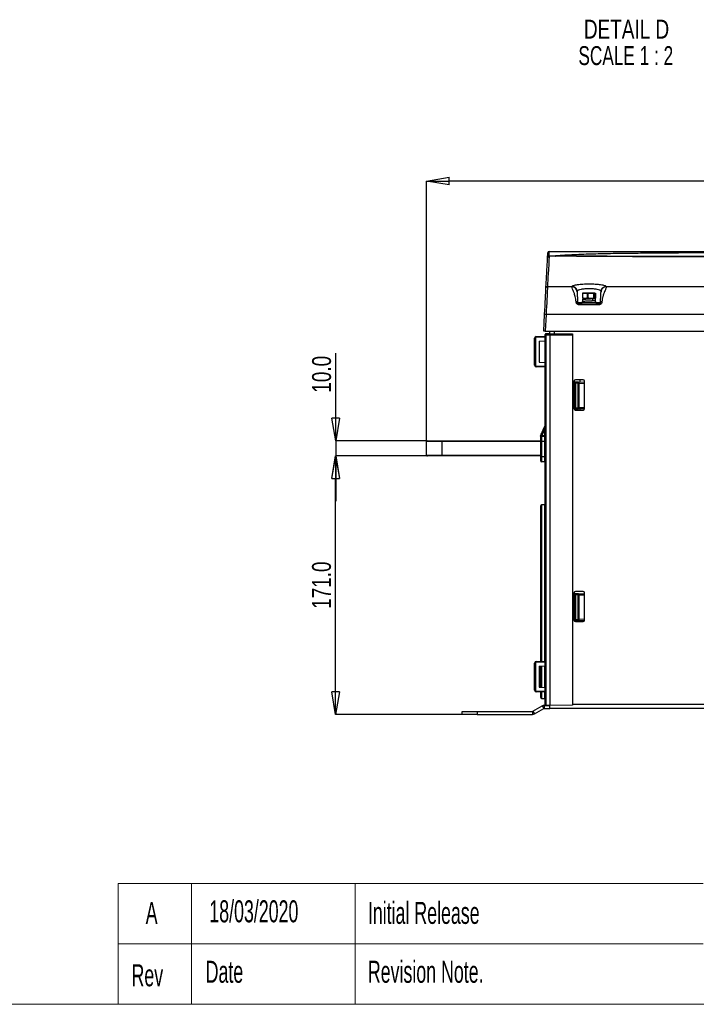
# Paper-space layout 'Sheet1' of a CAD drawing. Header units: millimetres. Extents: x -7 to 413, y -20 to 277.
# Tile 53 of 108: x 147 to 237, y -13 to 117. Entities that reach past the tile are written whole.
import ezdxf

# ---------------------------------------------------------------- set-up
doc = ezdxf.new("R2010")
doc.units = ezdxf.units.MM
doc.header["$PDSIZE"] = -1
doc.styles.add('SLDTEXTSTYLE0', font='TXT', dxfattribs={"width": 0.605})
doc.styles.add('SLDTEXTSTYLE1', font='TXT', dxfattribs={"width": 0.75})
doc.styles.add('SLDTEXTSTYLE2', font='TXT', dxfattribs={"width": 0.681818})
doc.dimstyles.new('SLDDIMSTYLE1', dxfattribs={"dimtxt": 2.5, "dimasz": 3, "dimexe": 0, "dimexo": 0.0625, "dimtad": 1, "dimdec": 1, "dimlfac": 5, "dimrnd": 1e-09, "dimzin": 4, "dimdsep": 46, "dimtxsty": 'SLDTEXTSTYLE1', "dimblk1": 'CLOSED', "dimblk2": 'CLOSED', "dimsah": 1, "dimcen": 0.09, "dimadec": 0, "dimazin": 1, "dimtfac": 1, "dimtofl": 0, "dimtmove": 0, "dimatfit": 3, "dimldrblk": 'CLOSED', "dimfxl": 0, "dimfrac": 2, "dimtolj": 1, "dimtzin": 12, "dimarcsym": 0})
doc.dimstyles.new('SLDDIMSTYLE2', dxfattribs={"dimtxt": 2.5, "dimasz": 3, "dimexe": 0, "dimexo": 0.0625, "dimtad": 1, "dimdec": 1, "dimlfac": 5, "dimrnd": 1e-09, "dimzin": 4, "dimdsep": 46, "dimtxsty": 'SLDTEXTSTYLE1', "dimblk1": 'CLOSED', "dimblk2": 'CLOSED', "dimsah": 1, "dimcen": 0.09, "dimadec": 0, "dimazin": 1, "dimtfac": 1, "dimtmove": 0, "dimatfit": 0, "dimldrblk": 'CLOSED', "dimfxl": 0, "dimfrac": 2, "dimtolj": 1, "dimtzin": 12, "dimarcsym": 0})

# ---------------------------------------------------------------- blocks, each defined once
blk = doc.blocks.new('_Closed')
at = {"color": 0, "linetype": 'ByBlock', "lineweight": -2}
for p, q in [((-1, 0.166667), (0, 0)), ((-1, 0.166667), (-1, -0.166667)), ((0, 0), (-1, -0.166667)), ((0, 0), (-1, 0))]:
    blk.add_line(p, q, dxfattribs=at)
blk = doc.blocks.new('_D_16')
at = {"color": 0, "linetype": 'Continuous', "lineweight": -2}
for p, q in [((201.27, 61.29), (201.27, 95.71)), ((321.87, 95.71), (204.27, 95.71)), ((324.87, 61.29), (324.87, 95.71))]:
    blk.add_line(p, q, dxfattribs=at)
at = {"layer": 'Defpoints', "color": 0}
for p in [(201.27, 95.71), (201.27, 61.23), (324.87, 61.23)]:
    blk.add_point(p, dxfattribs=at)
at = {"color": 0, "lineweight": -2, "xscale": 3, "yscale": 3, "zscale": 3, "rotation": 180}
blk.add_blockref('_Closed', (201.27, 95.71), dxfattribs=at)
at = {"color": 0, "lineweight": -2, "xscale": 3, "yscale": 3, "zscale": 3}
blk.add_blockref('_Closed', (324.87, 95.71), dxfattribs=at)
at = {"color": 0, "lineweight": 18, "insert": (263.07, 98.84), "char_height": 2.5, "attachment_point": 2, "style": 'SLDTEXTSTYLE1'}
blk.add_mtext('\\A1;618.0', dxfattribs=at)
blk = doc.blocks.new('_D_17')
at = {"color": 0, "linetype": 'Continuous', "lineweight": -2}
for p, q in [((201.31, 59.33), (189.22, 59.33)), ((189.22, 28.13), (189.22, 56.33)), ((205.91, 25.13), (189.22, 25.13))]:
    blk.add_line(p, q, dxfattribs=at)
at = {"layer": 'Defpoints', "color": 0}
for p in [(189.22, 59.33), (201.37, 59.33), (205.97, 25.13)]:
    blk.add_point(p, dxfattribs=at)
at = {"color": 0, "lineweight": -2, "xscale": 3, "yscale": 3, "zscale": 3}
for p, rotation in [((189.22, 59.33), 90.00000000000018), ((189.22, 25.13), 270.0000000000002)]:
    blk.add_blockref('_Closed', p, dxfattribs=dict(at, rotation=rotation))
at = {"color": 0, "lineweight": 18, "insert": (186.1, 42.23), "char_height": 2.5, "attachment_point": 2, "rotation": 90, "style": 'SLDTEXTSTYLE1'}
blk.add_mtext('\\A1;171.0', dxfattribs=at)
blk = doc.blocks.new('_D_18')
at = {"color": 0, "linetype": 'Continuous', "lineweight": -2}
for p, q in [((189.24, 61.33), (189.24, 72.95)), ((189.24, 64.33), (189.24, 67.33)), ((201.31, 61.33), (189.24, 61.33)), ((189.24, 61.33), (189.24, 59.33)), ((201.31, 59.33), (189.24, 59.33)), ((189.24, 56.33), (189.24, 53.33))]:
    blk.add_line(p, q, dxfattribs=at)
at = {"layer": 'Defpoints', "color": 0}
for p in [(201.37, 61.33), (189.24, 59.33), (201.37, 59.33)]:
    blk.add_point(p, dxfattribs=at)
at = {"color": 0, "lineweight": -2, "xscale": 3, "yscale": 3, "zscale": 3}
for p, rotation in [((189.24, 61.33), 270), ((189.24, 59.33), 90)]:
    blk.add_blockref('_Closed', p, dxfattribs=dict(at, rotation=rotation))
at = {"color": 0, "lineweight": 18, "insert": (186.11, 70.14), "char_height": 2.5, "attachment_point": 2, "rotation": 90, "style": 'SLDTEXTSTYLE1'}
blk.add_mtext('\\A1;10.0', dxfattribs=at)
blk = doc.blocks.new('SW_NOTE_0_5')
at = {"color": 0, "linetype": 'Continuous', "lineweight": 18, "char_height": 2.5, "attachment_point": 2}
for s, insert, style in [('DETAIL D', (6.8, 3.22), 'SLDTEXTSTYLE1'), ('SCALE 1 : 2', (6.7, -0.28), 'SLDTEXTSTYLE2')]:
    blk.add_mtext(s, dxfattribs=dict(at, insert=insert, style=style))

psp = doc.layouts.new('Sheet1')

# ---------------------------------------------------------------- linework, layer by layer
at = {"color": 7, "linetype": 'Continuous', "lineweight": 25}
for p, q in [((217.409, 85.806), (218.33, 85.805)), ((218.296, 85.776), (217.478, 85.778)), ((221.428, 85.778), (222.738, 85.778)), ((217.268, 81.775), (220.497, 81.775)), ((220.485, 81.707), (220.498, 81.775)), ((221.192, 81.121), (221.184, 81.065)), ((221.956, 80.826), (221.908, 80.826)), ((221.908, 80.826), (221.908, 80.231)), ((221.986, 80.878), (221.924, 80.864)), ((222.014, 80.864), (221.924, 80.864)), ((221.956, 80.231), (221.956, 80.826)), ((222.232, 80.878), (221.969, 80.878)), ((222.014, 80.864), (222.232, 80.878)), ((222.232, 80.878), (222.45, 80.864)), ((223.014, 80.878), (222.232, 80.878)), ((222.734, 80.864), (222.45, 80.864)), ((222.507, 80.826), (222.507, 80.231)), ((222.661, 80.826), (222.507, 80.826)), ((222.661, 80.231), (222.661, 80.826)), ((222.734, 80.864), (223.014, 80.878)), ((223.014, 80.878), (223.294, 80.864)), ((223.55, 80.878), (223.014, 80.878)), ((223.489, 80.864), (223.294, 80.864)), ((223.367, 80.826), (223.367, 80.231)), ((223.473, 80.826), (223.367, 80.826)), ((223.473, 80.231), (223.473, 80.826)), ((223.489, 80.864), (223.55, 80.878)), ((223.55, 80.878), (223.612, 80.864)), ((223.628, 80.826), (223.628, 80.231)), ((224.352, 81.065), (224.345, 81.121)), ((225.039, 81.775), (225.051, 81.707)), ((225.039, 81.775), (260.897, 81.775)), ((221.788, 79.658), (221.788, 79.458)), ((223.069, 79.658), (221.788, 79.658)), ((221.898, 80.052), (221.898, 79.792)), ((221.956, 80.231), (221.908, 80.231)), ((222.014, 80.192), (221.924, 80.192)), ((221.924, 80.192), (221.986, 80.178)), ((222.232, 80.178), (221.969, 80.178)), ((222.232, 80.178), (222.014, 80.192)), ((222.45, 80.192), (222.232, 80.178)), ((223.014, 80.178), (222.232, 80.178)), ((222.268, 80.178), (222.268, 80.047)), ((222.268, 79.75), (222.268, 79.658)), ((222.734, 80.192), (222.45, 80.192)), ((222.661, 80.231), (222.507, 80.231)), ((223.014, 80.178), (222.734, 80.192)), ((223.294, 80.192), (223.014, 80.178)), ((223.55, 80.178), (223.014, 80.178)), ((223.748, 79.658), (223.069, 79.658)), ((223.268, 79.955), (223.268, 80.178)), ((223.273, 79.955), (223.273, 80.178)), ((223.489, 80.192), (223.294, 80.192)), ((223.473, 80.231), (223.367, 80.231)), ((223.55, 80.178), (223.489, 80.192)), ((223.612, 80.192), (223.55, 80.178)), ((223.596, 80.178), (223.596, 79.918)), ((223.635, 79.656), (223.635, 79.916)), ((223.748, 79.458), (223.748, 79.658)), ((221.458, 79.458), (224.078, 79.458)), ((224.078, 79.333), (221.458, 79.333)), ((216.768, 75.858), (216.882, 78.039)), ((217.082, 78.039), (216.968, 75.858)), ((309.254, 78.039), (217.082, 78.039)), ((216.968, 75.858), (216.768, 75.858)), ((216.968, 75.858), (309.368, 75.858)), ((217.568, 75.528), (217.568, 75.858)), ((218.168, 75.858), (218.168, 75.523)), ((215.663, 74.93), (215.568, 74.93)), ((215.568, 71.326), (215.568, 74.93)), ((215.663, 74.93), (215.663, 71.326)), ((216.968, 75.04), (215.762, 75.03)), ((215.766, 75.13), (216.968, 75.14)), ((216.168, 74.528), (216.968, 74.57)), ((216.168, 74.528), (216.168, 71.728)), ((216.968, 75.324), (216.968, 75.424)), ((216.968, 75.324), (217.067, 75.324)), ((216.968, 26.36), (216.968, 75.324)), ((217.067, 75.524), (217.568, 75.528)), ((217.568, 75.328), (217.067, 75.324)), ((217.067, 75.324), (217.067, 26.354)), ((217.568, 75.528), (217.568, 75.528)), ((217.568, 75.528), (220.568, 75.502)), ((220.568, 75.302), (217.568, 75.328)), ((217.568, 75.328), (217.568, 75.328)), ((217.568, 75.328), (217.568, 26.328)), ((220.568, 75.502), (220.568, 75.302)), ((220.568, 75.302), (220.568, 26.354)), ((216.168, 71.728), (216.968, 71.686)), ((215.663, 71.326), (215.568, 71.326)), ((215.762, 71.226), (216.968, 71.216)), ((216.968, 71.116), (215.766, 71.126)), ((220.768, 69.208), (220.768, 65.608)), ((220.768, 69.16), (220.929, 69.152)), ((220.929, 65.504), (220.929, 69.152)), ((221.968, 69.408), (220.968, 69.408)), ((220.968, 69.15), (221.324, 69.131)), ((220.968, 68.95), (220.968, 69.15)), ((221.324, 69.131), (222.112, 69.09)), ((221.568, 69.408), (221.568, 69.119)), ((222.168, 69.087), (222.112, 69.09)), ((222.168, 65.608), (222.168, 69.208)), ((221.316, 68.932), (220.968, 68.95)), ((220.968, 68.95), (220.968, 65.707)), ((221.316, 65.725), (221.316, 68.932)), ((221.316, 68.932), (221.414, 68.932)), ((221.414, 68.932), (221.414, 65.725)), ((220.802, 65.498), (220.929, 65.504)), ((220.968, 65.707), (221.316, 65.725)), ((220.968, 65.506), (220.968, 65.707)), ((221.324, 65.525), (220.968, 65.506)), ((220.968, 65.408), (221.968, 65.408)), ((221.316, 65.725), (221.414, 65.725)), ((222.112, 65.566), (221.324, 65.525)), ((221.568, 65.538), (221.568, 65.408)), ((222.112, 65.566), (222.164, 65.569)), ((216.332, 61.96), (216.968, 63.344)), ((216.434, 62.086), (216.965, 63.24)), ((216.929, 62.924), (216.524, 62.044)), ((216.598, 62.635), (216.642, 62.635)), ((216.681, 62.814), (216.725, 62.814)), ((216.785, 63.041), (216.829, 63.042)), ((216.785, 63.041), (216.829, 63.042)), ((216.929, 62.048), (216.929, 62.924)), ((216.968, 62.924), (216.929, 62.924)), ((201.368, 61.328), (203.268, 61.328)), ((203.268, 61.228), (203.268, 61.328)), ((203.268, 61.328), (216.368, 61.328)), ((216.332, 61.96), (216.368, 61.943)), ((216.368, 61.844), (216.368, 61.943)), ((216.368, 61.244), (216.368, 61.844)), ((216.368, 59.253), (216.368, 61.244)), ((216.467, 61.244), (216.368, 61.244)), ((216.369, 62.137), (216.413, 62.136)), ((216.369, 62.137), (216.413, 62.136)), ((216.467, 61.944), (216.929, 61.948)), ((216.929, 61.248), (216.467, 61.244)), ((216.467, 61.244), (216.467, 59.253)), ((216.497, 62.414), (216.541, 62.414)), ((216.524, 62.044), (216.929, 62.048)), ((216.968, 62.048), (216.929, 62.048)), ((216.968, 61.248), (216.929, 61.248)), ((216.929, 59.249), (216.929, 61.248)), ((203.268, 61.228), (201.268, 61.228)), ((201.268, 59.428), (201.268, 61.228)), ((203.268, 61.228), (203.268, 59.428)), ((201.268, 59.428), (203.268, 59.428)), ((203.268, 59.328), (201.368, 59.328)), ((203.268, 59.328), (203.268, 59.428)), ((216.368, 59.328), (203.268, 59.328)), ((216.467, 59.253), (216.368, 59.253)), ((216.368, 58.653), (216.368, 59.253)), ((216.467, 59.253), (216.929, 59.249)), ((216.968, 59.249), (216.929, 59.249)), ((216.929, 58.549), (216.467, 58.553)), ((216.368, 40.048), (216.368, 52.744)), ((216.929, 52.848), (216.467, 52.844)), ((220.768, 41.208), (220.768, 37.608)), ((220.768, 41.16), (220.929, 41.152)), ((220.929, 37.504), (220.929, 41.152)), ((221.968, 41.408), (220.968, 41.408)), ((220.968, 41.15), (221.324, 41.131)), ((220.968, 40.95), (220.968, 41.15)), ((221.316, 40.932), (220.968, 40.95)), ((220.968, 40.95), (220.968, 37.707)), ((221.316, 37.725), (221.316, 40.932)), ((221.316, 40.932), (221.414, 40.932)), ((221.324, 41.131), (222.112, 41.09)), ((221.414, 40.932), (221.414, 37.725)), ((222.168, 41.087), (222.112, 41.09)), ((222.168, 37.608), (222.168, 41.208)), ((216.368, 32.135), (216.368, 40.048)), ((220.802, 37.498), (220.929, 37.504)), ((220.968, 37.707), (221.316, 37.725)), ((220.968, 37.506), (220.968, 37.707)), ((221.324, 37.525), (220.968, 37.506)), ((220.968, 37.408), (221.968, 37.408)), ((221.316, 37.725), (221.414, 37.725)), ((222.112, 37.566), (221.324, 37.525)), ((222.112, 37.566), (222.164, 37.569)), ((215.663, 31.93), (215.568, 31.93)), ((215.568, 28.326), (215.568, 31.93)), ((215.663, 31.93), (215.663, 28.326)), ((216.968, 32.04), (215.762, 32.03)), ((215.766, 32.13), (216.968, 32.14)), ((216.168, 31.528), (216.968, 31.57)), ((216.168, 31.528), (216.168, 28.728)), ((216.368, 28.718), (216.368, 31.539)), ((216.168, 28.728), (216.968, 28.686)), ((215.663, 28.326), (215.568, 28.326)), ((215.762, 28.226), (216.968, 28.216)), ((216.968, 28.116), (215.766, 28.126)), ((216.368, 27.353), (216.368, 28.121)), ((215.346, 25.55), (216.565, 26.253)), ((216.467, 27.253), (216.929, 27.249)), ((216.565, 26.253), (216.765, 25.907)), ((216.845, 26.328), (216.845, 25.928)), ((216.845, 26.328), (217.568, 26.328)), ((217.568, 26.328), (217.067, 26.354)), ((220.568, 26.354), (217.568, 26.328)), ((217.568, 25.928), (217.568, 26.328)), ((205.968, 25.128), (205.968, 25.528)), ((205.968, 25.528), (207.968, 25.528)), ((207.968, 25.128), (205.968, 25.128)), ((207.968, 25.528), (207.968, 25.128)), ((207.968, 25.528), (215.266, 25.528)), ((207.968, 25.128), (215.266, 25.128)), ((215.266, 25.528), (215.266, 25.128)), ((215.346, 25.55), (215.546, 25.203)), ((215.546, 25.203), (216.765, 25.907)), ((216.845, 25.928), (217.568, 25.928)), ((308.768, 25.928), (217.568, 25.928))]:
    psp.add_line(p, q, dxfattribs=at)
at = {"color": 8, "linetype": 'Continuous', "lineweight": 25}
for p, q in [((218.33, 85.805), (220.083, 85.795)), ((221.258, 79.648), (221.788, 79.648)), ((223.748, 79.648), (224.278, 79.648)), ((222.168, 68.892), (221.414, 68.932)), ((221.414, 65.725), (222.168, 65.764)), ((216.368, 61.228), (203.268, 61.228)), ((203.268, 59.428), (216.368, 59.428)), ((216.467, 52.844), (216.467, 32.136)), ((216.929, 32.14), (216.929, 52.848)), ((222.168, 40.892), (221.414, 40.932)), ((221.414, 37.725), (222.168, 37.764)), ((216.467, 31.544), (216.467, 28.713)), ((216.929, 28.688), (216.929, 31.568)), ((216.467, 28.12), (216.467, 27.253)), ((216.929, 27.249), (216.929, 28.116)), ((220.568, 26.488), (305.768, 26.488))]:
    psp.add_line(p, q, dxfattribs=at)
at = {"color": 7, "linetype": 'Continuous', "lineweight": 18}
for p, q in [((160.437, 2.778), (160.437, -13.222)), ((160.437, 2.778), (237.879, 2.778)), ((170.158, 2.778), (170.158, -13.222)), ((191.805, 2.778), (191.805, -13.222)), ((160.437, -5.222), (237.879, -5.222)), ((-0.121, -13.222), (405.879, -13.222))]:
    psp.add_line(p, q, dxfattribs=at)
at = {"color": 7, "linetype": 'Continuous', "lineweight": 25, "flags": 128}
for points in [[(217.068, 81.588), (217.132, 82.794), (217.184, 83.786), (217.224, 84.561), (217.254, 85.121), (217.272, 85.463), (217.278, 85.588)], [(217.478, 85.778), (217.471, 85.652), (217.453, 85.31), (217.424, 84.75), (217.383, 83.974), (217.331, 82.982), (217.268, 81.775)], [(216.882, 78.039), (216.912, 78.605), (216.941, 79.154), (216.968, 79.673), (216.993, 80.151), (217.015, 80.577), (217.035, 80.941), (217.05, 81.235), (217.061, 81.452), (217.068, 81.588)], [(217.268, 81.775), (217.262, 81.65), (217.252, 81.455), (217.239, 81.194), (217.223, 80.872), (217.204, 80.494), (217.183, 80.067), (217.16, 79.599), (217.135, 79.099), (217.109, 78.576), (217.082, 78.039)], [(220.929, 69.152), (220.936, 69.152), (220.944, 69.151), (220.951, 69.151), (220.957, 69.151), (220.962, 69.15), (220.965, 69.15), (220.967, 69.15), (220.968, 69.15)], [(221.324, 69.131), (221.343, 69.127), (221.361, 69.115), (221.377, 69.096), (221.391, 69.071), (221.402, 69.041), (221.409, 69.007), (221.413, 68.97), (221.414, 68.932)], [(220.968, 65.506), (220.967, 65.506), (220.965, 65.506), (220.962, 65.506), (220.957, 65.506), (220.951, 65.505), (220.944, 65.505), (220.936, 65.505), (220.929, 65.504)], [(221.414, 65.725), (221.413, 65.686), (221.409, 65.65), (221.402, 65.615), (221.391, 65.585), (221.377, 65.56), (221.361, 65.542), (221.343, 65.53), (221.324, 65.525)], [(216.371, 61.95), (216.385, 61.98), (216.4, 62.013), (216.417, 62.049), (216.434, 62.086)], [(220.929, 41.152), (220.936, 41.152), (220.944, 41.151), (220.951, 41.151), (220.957, 41.151), (220.962, 41.15), (220.965, 41.15), (220.967, 41.15), (220.968, 41.15)], [(221.324, 41.131), (221.343, 41.127), (221.361, 41.115), (221.377, 41.096), (221.391, 41.071), (221.402, 41.041), (221.409, 41.007), (221.413, 40.97), (221.414, 40.932)], [(220.968, 37.506), (220.967, 37.506), (220.965, 37.506), (220.962, 37.506), (220.957, 37.506), (220.951, 37.505), (220.944, 37.505), (220.936, 37.505), (220.929, 37.504)], [(221.414, 37.725), (221.413, 37.686), (221.409, 37.65), (221.402, 37.615), (221.391, 37.585), (221.377, 37.56), (221.361, 37.542), (221.343, 37.53), (221.324, 37.525)], [(217.067, 26.354), (217.048, 26.355), (217.029, 26.356), (217.012, 26.357), (216.997, 26.358), (216.985, 26.359), (216.976, 26.359), (216.97, 26.36), (216.968, 26.36)]]:
    psp.add_lwpolyline(points, dxfattribs=at)
at = {"color": 7, "linetype": 'Continuous', "lineweight": 25}
for centre, radius, start, end in [((217.509, 86.178), 0.2, 90, 177), ((217.478, 85.578), 0.2, 90.00072, 176.9995), ((217.438, 85.652), 0.157, 100.68896, 172.03289), ((218.289, 85.82), 0.0439, 278.6516, 340.35318), ((217.267, 81.576), 0.198, 89.54055, 176.63168), ((216.982, 77.081), 0.963, 84.0461, 95.9539), ((215.768, 74.93), 0.2, 90.5, 180), ((215.763, 74.93), 0.1, 90.5, 180), ((216.243, 75.059), 0.482, 171.5428, 183.46387), ((217.068, 75.424), 0.1, 90.5, 180), ((215.768, 71.326), 0.2, 180, 269.5), ((215.763, 71.326), 0.1, 180, 269.5), ((216.243, 71.197), 0.482, 176.53597, 188.45729), ((220.968, 69.208), 0.2, 90, 180), ((215.582, 69.282), 5.745, 356.50214, 358.49619), ((221.968, 69.208), 0.2, 0, 90), ((220.968, 65.608), 0.2, 180, 270), ((215.582, 65.374), 5.745, 1.50381, 3.49786), ((221.968, 65.608), 0.2, 270, 0), ((201.368, 61.228), 0.1, 90, 180), ((216.468, 61.844), 0.1, 90.5, 180), ((219.32, 68.187), 6.749, 244.68131, 245.52354), ((216.928, 61.988), 0.04, 270.5, 0), ((201.368, 59.428), 0.1, 180, 270), ((216.468, 58.653), 0.1, 180, 269.5), ((216.928, 58.509), 0.04, 0, 89.5), ((216.468, 52.744), 0.1, 90.5, 180), ((216.928, 52.888), 0.04, 270.5, 0), ((220.968, 41.208), 0.2, 90, 180), ((215.582, 41.282), 5.745, 356.50216, 358.49618), ((221.968, 41.208), 0.2, 0, 90), ((220.968, 37.608), 0.2, 180, 270), ((215.582, 37.374), 5.745, 1.50382, 3.49784), ((221.968, 37.608), 0.2, 270, 0), ((215.768, 31.93), 0.2, 90.5, 180), ((215.763, 31.93), 0.1, 90.5, 180), ((216.243, 32.059), 0.482, 171.54248, 183.46418), ((215.768, 28.326), 0.2, 180, 269.5), ((215.763, 28.326), 0.1, 180, 269.5), ((216.243, 28.197), 0.482, 176.53601, 188.45732), ((216.468, 27.353), 0.1, 180, 269.5), ((216.845, 25.768), 0.56, 90, 120), ((216.928, 27.209), 0.04, 0, 89.5), ((215.266, 25.688), 0.16, 270, 300), ((215.266, 25.688), 0.56, 270, 300), ((216.845, 25.768), 0.16, 90, 120)]:
    psp.add_arc(centre, radius, start, end, dxfattribs=at)
at = {"color": 8, "linetype": 'Continuous', "lineweight": 25}
for centre, start, end in [((222.099, 69.013), 28.39893, 80.49071), ((222.099, 65.643), 279.5132, 331.58357), ((222.099, 41.013), 28.40054, 80.49113), ((222.099, 37.643), 279.51308, 331.58268)]:
    psp.add_arc(centre, 0.0781, start, end, dxfattribs=at)
at = {"color": 7, "linetype": 'Continuous', "lineweight": 25}
for centre, major_axis, ratio, start_param, end_param in [((217.068, 75.324), (-0.001, 0.2), 0.0043632, 0.000019, 1.5707392), ((216.928, 62.922), (0.036, 0.318), 0.0001419, 4.7207501, 6.2836174), ((216.525, 62.044), (0.093, 0.101), 0.00463, 1.5752275, 2.2359828), ((216.468, 62.044), (0.001, 0.1), 0.0087235, 2.2317801, 3.1417449), ((216.468, 61.244), (-0.001, 0.7), 0.0012465, 0.0000093, 1.5707295), ((216.928, 62.048), (0, 0.1), 0.0034904, 3.1416109, 4.7123311), ((216.928, 61.248), (0, 0.7), 0.0004986, 4.7124697, 6.2831899), ((216.468, 59.253), (0.001, 0.7), 0.0012465, 1.5708632, 3.1415833), ((216.928, 59.249), (0, 0.7), 0.0004986, 3.1415881, 4.7123082)]:
    psp.add_ellipse(centre, major_axis=major_axis, ratio=ratio, start_param=start_param, end_param=end_param, dxfattribs=at)
for points, knots in [([(217.283, 85.674), (217.287, 85.755), (217.296, 85.92), (217.307, 86.132), (217.308, 86.167), (217.31, 86.189)], [0, 0, 0, 0, 0.2545457, 0.5195606, 1, 1, 1, 1]), ([(217.509, 86.378), (217.503, 86.372), (217.489, 86.36), (217.466, 86.257), (217.439, 86.087), (217.419, 85.904), (217.409, 85.806)], [0, 0, 0, 0, 0.2365549, 0.4792904, 0.7218216, 1, 1, 1, 1]), ([(217.509, 86.378), (217.951, 86.378), (219.146, 86.378), (221.192, 86.378), (223.656, 86.378), (226.197, 86.378), (228.789, 86.378), (231.404, 86.378), (234.028, 86.378), (236.655, 86.378), (239.651, 86.378), (243.012, 86.378), (246.726, 86.378), (250.613, 86.378), (254.667, 86.378), (259.677, 86.378), (265.457, 86.378), (270.928, 86.378), (275.314, 86.378), (278.603, 86.378), (281.903, 86.378), (285.217, 86.378), (288.545, 86.378), (291.876, 86.378), (295.189, 86.378), (298.47, 86.378), (300.607, 86.378), (301.675, 86.378)], [0, 0, 0, 0, 0.01818441, 0.04928113, 0.0804962, 0.1117804, 0.14304954, 0.17419176, 0.20484886, 0.23553207, 0.26619894, 0.30953147, 0.35290104, 0.39625824, 0.44618008, 0.49610673, 0.57389402, 0.65167396, 0.69024175, 0.72883006, 0.76740015, 0.80594313, 0.84469739, 0.88357397, 0.92246494, 0.96128954, 1, 1, 1, 1]), ([(301.359, 86.059), (300.726, 86.076), (299.46, 86.109), (297.173, 86.15), (294.495, 86.186), (291.421, 86.213), (288.327, 86.231), (285.164, 86.243), (281.942, 86.253), (278.663, 86.26), (275.396, 86.264), (271.026, 86.267), (265.567, 86.267), (259.789, 86.262), (254.774, 86.255), (250.7, 86.246), (246.787, 86.237), (243.04, 86.225), (239.641, 86.212), (236.602, 86.198), (233.929, 86.182), (231.256, 86.159), (228.592, 86.136), (225.945, 86.104), (223.342, 86.047), (220.79, 85.959), (219.149, 85.856), (218.33, 85.805)], [0, 0, 0, 0, 0.02372837, 0.04745679, 0.08409968, 0.12082212, 0.15757192, 0.19425221, 0.2331839, 0.27214631, 0.31112922, 0.35008894, 0.4291391, 0.50819862, 0.55918728, 0.6101713, 0.65470219, 0.69924517, 0.74375256, 0.77548381, 0.80723092, 0.83895429, 0.8711102, 0.90336222, 0.93563495, 0.96786368, 1, 1, 1, 1]), ([(217.278, 85.588), (217.278, 85.591), (217.279, 85.598), (217.281, 85.637), (217.282, 85.668), (217.283, 85.674)], [0, 0, 0, 0, 0.4355108, 0.8864632, 1, 1, 1, 1]), ([(217.409, 85.806), (217.411, 85.804), (217.422, 85.793), (217.445, 85.781), (217.467, 85.779), (217.478, 85.778)], [0, 0, 0, 0, 0.1009501, 0.5408917, 1, 1, 1, 1]), ([(307.191, 85.739), (306.664, 85.743), (305.61, 85.75), (303.99, 85.758), (302.344, 85.764), (300.49, 85.769), (298.428, 85.772), (296.155, 85.775), (293.46, 85.776), (290.338, 85.777), (286.588, 85.777), (282.63, 85.776), (278.467, 85.775), (274.314, 85.771), (268.813, 85.764), (263.348, 85.752), (257.886, 85.736), (254.298, 85.725), (251.22, 85.716), (248.654, 85.71), (246.079, 85.705), (243.342, 85.701), (240.446, 85.7), (237.398, 85.702), (234.326, 85.708), (231.242, 85.719), (228.165, 85.732), (225.554, 85.745), (223.396, 85.756), (221.662, 85.765), (219.956, 85.772), (218.849, 85.775), (218.296, 85.776)], [0, 0, 0, 0, 0.01901213, 0.03802405, 0.05716644, 0.07630901, 0.10172368, 0.12715651, 0.15257482, 0.19149363, 0.23041938, 0.27633653, 0.32226355, 0.3685184, 0.4147782, 0.50645205, 0.55229085, 0.59812666, 0.62653541, 0.65494315, 0.68342898, 0.71191326, 0.74545762, 0.77901991, 0.81255022, 0.84725962, 0.88200984, 0.91670885, 0.93744629, 0.95818367, 0.97909209, 1, 1, 1, 1]), ([(220.083, 85.795), (220.237, 85.794), (221.13, 85.788), (222.828, 85.778), (225.346, 85.762), (228.119, 85.746), (231.137, 85.732), (234.203, 85.72), (237.296, 85.713), (240.397, 85.708), (243.611, 85.709), (246.932, 85.713), (250.358, 85.721), (254.467, 85.732), (259.249, 85.746), (264.704, 85.76), (269.716, 85.771), (274.297, 85.777), (278.447, 85.781), (282.616, 85.783), (286.338, 85.784), (289.602, 85.785), (292.404, 85.785), (295.195, 85.785), (297.961, 85.785), (300.535, 85.783), (302.908, 85.78), (304.606, 85.778), (305.547, 85.775), (305.777, 85.774)], [0, 0, 0, 0, 0.0060515, 0.0349237, 0.0637687, 0.0990948, 0.1345452, 0.170105, 0.2057167, 0.2412871, 0.2766936, 0.3161435, 0.3556145, 0.3950789, 0.4586784, 0.5222909, 0.5859027, 0.6338972, 0.6819261, 0.7299131, 0.7778505, 0.8099239, 0.8420748, 0.8742307, 0.906341, 0.9383804, 0.9648857, 0.9914102, 1, 1, 1, 1]), ([(220.498, 81.775), (220.52, 81.798), (220.565, 81.844), (220.727, 81.908), (220.951, 81.966), (221.237, 82.016), (221.573, 82.056), (221.948, 82.086), (222.35, 82.104), (222.767, 82.11), (223.183, 82.104), (223.586, 82.086), (223.962, 82.056), (224.298, 82.016), (224.584, 81.966), (224.808, 81.909), (224.971, 81.844), (225.016, 81.798), (225.039, 81.775)], [0, 0, 0, 0, 0.0636083, 0.1267273, 0.1893503, 0.2518985, 0.3138934, 0.3761014, 0.4378185, 0.4998514, 0.5616244, 0.6235945, 0.6857129, 0.7477799, 0.810384, 0.8729158, 0.9362546, 1, 1, 1, 1]), ([(221.059, 79.732), (221.03, 79.968), (220.987, 80.323), (220.879, 80.654), (220.812, 80.84), (220.711, 81.103), (220.548, 81.452), (220.506, 81.622), (220.485, 81.707)], [0, 0, 0, 0, 0.2474576, 0.3729464, 0.4177556, 0.4991746, 0.7510091, 1, 1, 1, 1]), ([(221.184, 81.065), (221.171, 81.147), (221.143, 81.318), (220.979, 81.534), (220.748, 81.681), (220.57, 81.699), (220.485, 81.707)], [0, 0, 0, 0, 0.240752, 0.5000011, 0.7592472, 1, 1, 1, 1]), ([(221.192, 81.121), (221.177, 81.204), (221.146, 81.375), (220.983, 81.593), (220.756, 81.743), (220.581, 81.764), (220.498, 81.775)], [0, 0, 0, 0, 0.2409996, 0.4999997, 0.7590001, 1, 1, 1, 1]), ([(221.184, 81.065), (221.186, 81.028), (221.19, 80.954), (221.196, 80.83), (221.205, 80.672), (221.215, 80.477), (221.227, 80.251), (221.241, 79.982), (221.252, 79.759), (221.258, 79.648)], [0, 0, 0, 0, 0.1584419, 0.3165925, 0.4798499, 0.6127869, 0.7378068, 0.8688032, 1, 1, 1, 1]), ([(224.345, 81.121), (224.304, 81.167), (224.222, 81.257), (223.85, 81.366), (223.35, 81.437), (222.767, 81.461), (222.185, 81.437), (221.685, 81.366), (221.314, 81.257), (221.233, 81.167), (221.192, 81.121)], [0, 0, 0, 0, 0.1275937, 0.2529249, 0.3768957, 0.5001462, 0.6234042, 0.7473935, 0.8727613, 1, 1, 1, 1]), ([(221.924, 80.864), (221.921, 80.862), (221.917, 80.86), (221.912, 80.85), (221.91, 80.843), (221.908, 80.834), (221.908, 80.829), (221.908, 80.826), (221.908, 80.826)], [0, 0, 0, 0, 0.47032126, 0.63151174, 0.83425484, 0.91203608, 0.99051906, 1, 1, 1, 1]), ([(221.956, 80.826), (221.956, 80.827), (221.957, 80.831), (221.959, 80.837), (221.965, 80.846), (221.983, 80.859), (222.001, 80.863), (222.014, 80.864), (222.014, 80.864)], [0, 0, 0, 0, 0.0532101, 0.117705, 0.2272136, 0.4303013, 0.9973558, 1, 1, 1, 1]), ([(222.45, 80.864), (222.461, 80.862), (222.475, 80.86), (222.493, 80.85), (222.502, 80.843), (222.506, 80.834), (222.507, 80.829), (222.507, 80.826), (222.507, 80.826)], [0, 0, 0, 0, 0.4703214, 0.6315081, 0.8342474, 0.9120218, 0.9905199, 1, 1, 1, 1]), ([(222.661, 80.826), (222.661, 80.827), (222.661, 80.831), (222.665, 80.839), (222.675, 80.848), (222.698, 80.859), (222.72, 80.862), (222.734, 80.864)], [0, 0, 0, 0, 0.05789529, 0.13627344, 0.25817619, 0.49507222, 1, 1, 1, 1]), ([(223.294, 80.864), (223.295, 80.864), (223.31, 80.863), (223.329, 80.859), (223.349, 80.85), (223.359, 80.843), (223.365, 80.835), (223.367, 80.829), (223.367, 80.826), (223.367, 80.826)], [0, 0, 0, 0, 0.0520327, 0.4887548, 0.6512878, 0.8148034, 0.895884, 0.9777833, 1, 1, 1, 1]), ([(223.473, 80.826), (223.473, 80.827), (223.473, 80.83), (223.473, 80.835), (223.474, 80.843), (223.478, 80.854), (223.483, 80.861), (223.487, 80.863), (223.489, 80.864)], [0, 0, 0, 0, 0.03546826, 0.09826915, 0.19571187, 0.36743714, 0.74051544, 1, 1, 1, 1]), ([(223.612, 80.864), (223.615, 80.862), (223.619, 80.86), (223.624, 80.85), (223.627, 80.843), (223.628, 80.834), (223.628, 80.829), (223.628, 80.826), (223.628, 80.826)], [0, 0, 0, 0, 0.4703064, 0.6314938, 0.8342465, 0.9120255, 0.9905199, 1, 1, 1, 1]), ([(224.278, 79.648), (224.284, 79.759), (224.296, 79.982), (224.31, 80.251), (224.322, 80.477), (224.332, 80.672), (224.34, 80.829), (224.347, 80.953), (224.35, 81.028), (224.352, 81.065)], [0, 0, 0, 0, 0.13119684, 0.26219326, 0.38717634, 0.52015037, 0.68337779, 0.83992048, 1, 1, 1, 1]), ([(224.345, 81.121), (224.359, 81.204), (224.39, 81.375), (224.554, 81.593), (224.781, 81.743), (224.955, 81.764), (225.039, 81.775)], [0, 0, 0, 0, 0.2410007, 0.5000013, 0.7589997, 1, 1, 1, 1]), ([(225.051, 81.707), (224.966, 81.699), (224.789, 81.681), (224.558, 81.534), (224.394, 81.318), (224.366, 81.147), (224.352, 81.065)], [0, 0, 0, 0, 0.2407531, 0.4999994, 0.7592471, 1, 1, 1, 1]), ([(225.051, 81.707), (225.031, 81.622), (224.989, 81.451), (224.825, 81.103), (224.691, 80.753), (224.556, 80.365), (224.507, 79.968), (224.478, 79.732)], [0, 0, 0, 0, 0.2490114, 0.5008666, 0.5822921, 0.7525219, 1, 1, 1, 1]), ([(221.458, 79.333), (221.431, 79.335), (221.378, 79.338), (221.302, 79.364), (221.233, 79.403), (221.154, 79.472), (221.08, 79.583), (221.066, 79.682), (221.059, 79.732)], [0, 0, 0, 0, 0.12184894, 0.24480891, 0.36603475, 0.49018256, 0.73874866, 1, 1, 1, 1]), ([(221.258, 79.648), (221.255, 79.659), (221.25, 79.677), (221.225, 79.698), (221.199, 79.712), (221.167, 79.722), (221.121, 79.732), (221.083, 79.732), (221.059, 79.732)], [0, 0, 0, 0, 0.2398017, 0.3685766, 0.5000017, 0.631417, 0.7602025, 1, 1, 1, 1]), ([(221.258, 79.648), (221.262, 79.624), (221.269, 79.579), (221.305, 79.525), (221.346, 79.491), (221.381, 79.472), (221.419, 79.46), (221.445, 79.459), (221.458, 79.458)], [0, 0, 0, 0, 0.28513477, 0.54058213, 0.66474708, 0.78122733, 0.89215426, 1, 1, 1, 1]), ([(222.268, 80.095), (222.256, 80.094), (222.143, 80.088), (221.999, 80.075), (221.884, 80.058), (221.904, 80.041), (222.05, 80.024), (222.3, 80.006), (222.62, 79.99), (222.959, 79.972), (223.275, 79.956), (223.506, 79.938), (223.627, 79.925), (223.622, 79.918), (223.621, 79.916)], [0, 0, 0, 0, 0.011887, 0.1082554, 0.2038189, 0.3002987, 0.3957527, 0.4923309, 0.5876885, 0.6843531, 0.7796266, 0.8763661, 0.9715688, 1, 1, 1, 1]), ([(221.908, 80.231), (221.908, 80.229), (221.908, 80.224), (221.909, 80.217), (221.912, 80.207), (221.917, 80.197), (221.921, 80.194), (221.924, 80.192)], [0, 0, 0, 0, 0.0663433, 0.1485332, 0.2796478, 0.5414021, 1, 1, 1, 1]), ([(221.913, 79.792), (221.912, 79.788), (221.911, 79.779), (222.053, 79.764), (222.299, 79.746), (222.62, 79.73), (222.959, 79.712), (223.275, 79.696), (223.504, 79.678), (223.624, 79.666), (223.621, 79.659), (223.621, 79.658)], [0, 0, 0, 0, 0.0827121, 0.2099983, 0.3387836, 0.4659419, 0.5948437, 0.7218895, 0.85089, 0.9778406, 1, 1, 1, 1]), ([(222.014, 80.192), (222.01, 80.193), (222.001, 80.194), (221.986, 80.198), (221.972, 80.205), (221.962, 80.214), (221.958, 80.221), (221.956, 80.227), (221.956, 80.23), (221.956, 80.231)], [0, 0, 0, 0, 0.1528976, 0.398664, 0.6879716, 0.7938765, 0.9005864, 0.9677243, 1, 1, 1, 1]), ([(222.507, 80.231), (222.507, 80.229), (222.507, 80.224), (222.503, 80.217), (222.495, 80.207), (222.477, 80.197), (222.46, 80.194), (222.45, 80.192)], [0, 0, 0, 0, 0.06634471, 0.14851199, 0.2796637, 0.54142439, 1, 1, 1, 1]), ([(222.734, 80.192), (222.727, 80.193), (222.708, 80.195), (222.685, 80.202), (222.669, 80.214), (222.663, 80.221), (222.661, 80.227), (222.661, 80.23), (222.661, 80.231)], [0, 0, 0, 0, 0.24697, 0.65361817, 0.81613392, 0.89854936, 0.96822162, 1, 1, 1, 1]), ([(222.769, 79.722), (222.807, 79.719), (222.913, 79.71), (223.077, 79.696), (223.218, 79.678), (223.292, 79.665), (223.289, 79.657), (223.288, 79.655)], [0, 0, 0, 0, 0.1443173, 0.3976572, 0.654933, 0.908081, 1, 1, 1, 1]), ([(223.367, 80.231), (223.367, 80.229), (223.367, 80.224), (223.362, 80.217), (223.352, 80.207), (223.328, 80.197), (223.307, 80.194), (223.294, 80.192)], [0, 0, 0, 0, 0.0653969, 0.1471808, 0.2772531, 0.5362021, 1, 1, 1, 1]), ([(223.489, 80.192), (223.488, 80.193), (223.485, 80.194), (223.481, 80.198), (223.477, 80.205), (223.474, 80.214), (223.473, 80.22), (223.473, 80.227), (223.473, 80.23), (223.473, 80.231)], [0, 0, 0, 0, 0.152888, 0.39799541, 0.68714475, 0.79143703, 0.89648146, 0.96422378, 1, 1, 1, 1]), ([(223.628, 80.231), (223.628, 80.229), (223.628, 80.224), (223.627, 80.217), (223.625, 80.207), (223.62, 80.197), (223.615, 80.194), (223.612, 80.192)], [0, 0, 0, 0, 0.0663444, 0.1485165, 0.2796384, 0.5414257, 1, 1, 1, 1]), ([(224.478, 79.732), (224.47, 79.682), (224.456, 79.583), (224.382, 79.472), (224.304, 79.403), (224.235, 79.364), (224.159, 79.338), (224.105, 79.335), (224.078, 79.333)], [0, 0, 0, 0, 0.2623503, 0.5099629, 0.6337539, 0.7546719, 0.8778873, 1, 1, 1, 1]), ([(224.078, 79.458), (224.091, 79.459), (224.118, 79.46), (224.156, 79.472), (224.191, 79.491), (224.231, 79.525), (224.268, 79.579), (224.275, 79.624), (224.278, 79.648)], [0, 0, 0, 0, 0.1078111, 0.2187079, 0.3351506, 0.4592752, 0.7136993, 1, 1, 1, 1]), ([(224.478, 79.732), (224.453, 79.732), (224.415, 79.732), (224.369, 79.722), (224.337, 79.712), (224.312, 79.698), (224.286, 79.677), (224.281, 79.659), (224.278, 79.648)], [0, 0, 0, 0, 0.2397988, 0.3685764, 0.4999999, 0.6314195, 0.760195, 1, 1, 1, 1]), ([(221.458, 79.333), (221.458, 79.351), (221.458, 79.386), (221.458, 79.426), (221.458, 79.453), (221.458, 79.457), (221.458, 79.458)], [0, 0, 0, 0, 0.2444216, 0.4999966, 0.7555643, 1, 1, 1, 1]), ([(224.078, 79.333), (224.078, 79.351), (224.078, 79.386), (224.078, 79.426), (224.078, 79.453), (224.078, 79.457), (224.078, 79.458)], [0, 0, 0, 0, 0.2444216, 0.4999966, 0.7555643, 1, 1, 1, 1]), ([(217.568, 75.328), (217.568, 75.343), (217.568, 75.381), (217.568, 75.437), (217.568, 75.488), (217.567, 75.522), (217.568, 75.526), (217.568, 75.528)], [0, 0, 0, 0, 0.1443075, 0.359013, 0.5737719, 0.7868069, 1, 1, 1, 1]), ([(216.598, 62.635), (216.595, 62.629), (216.59, 62.617), (216.571, 62.576), (216.546, 62.521), (216.52, 62.464), (216.503, 62.428), (216.497, 62.414)], [0, 0, 0, 0, 0.2049265, 0.4168744, 0.6279526, 0.859743, 1, 1, 1, 1]), ([(216.681, 62.814), (216.67, 62.791), (216.649, 62.746), (216.623, 62.689), (216.607, 62.654), (216.6, 62.64), (216.598, 62.635)], [0, 0, 0, 0, 0.3084817, 0.5835201, 0.858673, 1, 1, 1, 1]), ([(216.785, 63.041), (216.784, 63.039), (216.781, 63.034), (216.761, 62.99), (216.732, 62.925), (216.704, 62.864), (216.687, 62.828), (216.681, 62.814)], [0, 0, 0, 0, 0.2206771, 0.4763704, 0.6940005, 0.8877487, 1, 1, 1, 1]), ([(216.965, 63.24), (216.965, 63.24), (216.965, 63.242), (216.967, 63.246), (216.968, 63.247), (216.968, 63.248)], [0, 0, 0, 0, 0.0292157, 0.3736279, 1, 1, 1, 1]), ([(216.368, 61.943), (216.368, 61.943), (216.369, 61.944), (216.371, 61.948), (216.371, 61.95)], [0, 0, 0, 0, 0.5166484, 1, 1, 1, 1]), ([(216.497, 62.414), (216.48, 62.378), (216.447, 62.305), (216.406, 62.216), (216.379, 62.157), (216.37, 62.138), (216.369, 62.137), (216.369, 62.137)], [0, 0, 0, 0, 0.2495494, 0.5064279, 0.724593, 0.9214724, 1, 1, 1, 1]), ([(216.467, 61.982), (216.467, 61.982), (216.456, 61.984), (216.435, 61.984), (216.407, 61.979), (216.383, 61.968), (216.375, 61.956), (216.371, 61.95)], [0, 0, 0, 0, 0.0092672, 0.2372904, 0.4922996, 0.7461302, 1, 1, 1, 1])]:
    psp.add_open_spline(points, degree=3, knots=knots, dxfattribs=at)

# ---------------------------------------------------------------- block references
at = {"color": 7, "linetype": 'Continuous', "lineweight": 18}
psp.add_blockref('SW_NOTE_0_5', (220.931, 113.834), dxfattribs=at)

# ---------------------------------------------------------------- texts
at = {"color": 7, "linetype": 'Continuous', "lineweight": 0, "style": 'SLDTEXTSTYLE0'}
for s, insert, char_height, attachment_point in [('A', (164.872, 0.329), 2.91, 2), ('18/03/2020', (172.509, 0.537), 2.9104, 1), ('Initial Release', (193.493, 0.329), 2.91042, 1), ('Date', (172.023, -7.462), 2.9104, 1), ('Revision Note.', (193.493, -7.462), 2.91042, 1), ('Rev', (162.208, -7.931), 2.9104, 1)]:
    psp.add_mtext(s, dxfattribs=dict(at, insert=insert, char_height=char_height, attachment_point=attachment_point))

# ---------------------------------------------------------------- dimensions: what is measured, and where the dimension line sits
at = {"color": 7, "linetype": 'Continuous', "lineweight": 18}
dim = psp.add_linear_dim(base=(201.268, 95.713), p1=(324.868, 61.228), p2=(201.268, 61.228), dimstyle='SLDDIMSTYLE1', dxfattribs=at)
dim.commit()
dim.dimension.update_dxf_attribs({"geometry": '_D_16', "text_midpoint": (263.068, 95.713), "dimtype": 160})
for base, p1, dimstyle, picture, middle in [((189.236, 59.328), (201.368, 61.328), 'SLDDIMSTYLE2', '_D_18', (189.236, 70.141)), ((189.222, 59.328), (205.968, 25.128), 'SLDDIMSTYLE1', '_D_17', (189.222, 42.228))]:
    dim = psp.add_linear_dim(base=base, p1=p1, p2=(201.368, 59.328), angle=90, dimstyle=dimstyle, dxfattribs=at)
    dim.commit()
    dim.dimension.update_dxf_attribs({"geometry": picture, "text_midpoint": middle, "dimtype": 160})

doc.saveas('drawing.dxf')
